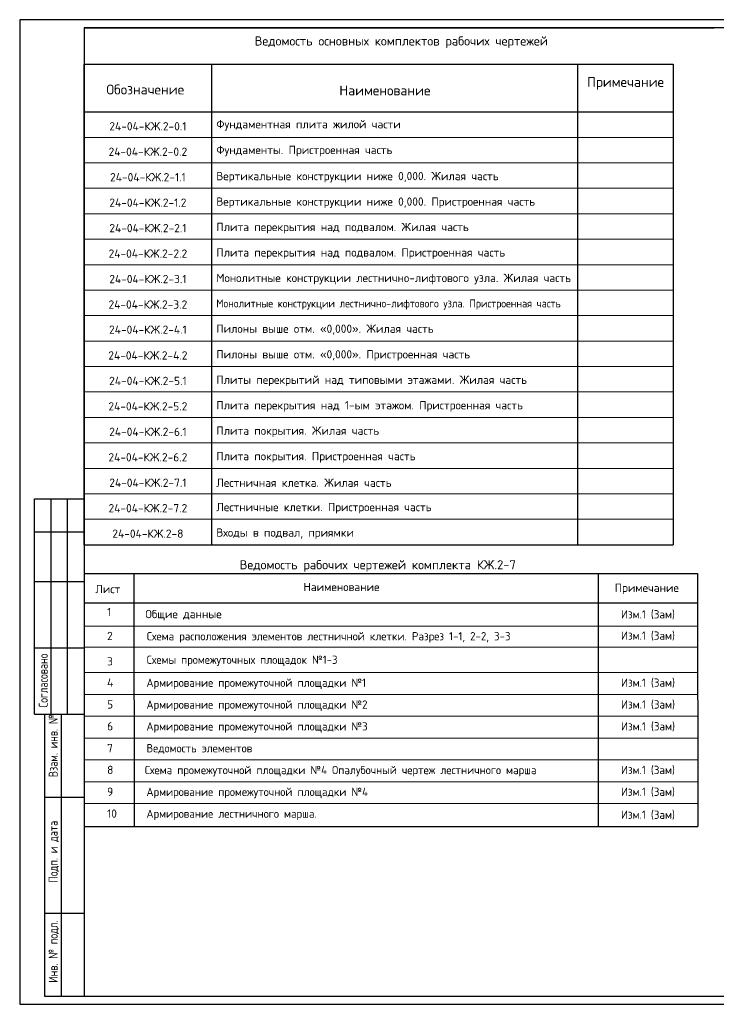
# Model space of a CAD drawing. Header units: millimetres. Extents: x 40580 to 2152466, y -328404 to 177125.
# Tile 2 of 252: x 226669 to 247680, y 135075 to 164775. Entities that reach past the tile are written whole.
import ezdxf

# ---------------------------------------------------------------- set-up
doc = ezdxf.new("R2010")
doc.units = ezdxf.units.MM
doc.layers.add('11', color=7, linetype='Continuous')
doc.layers.add('12', color=7, linetype='Continuous')
for name, color, linetype, lineweight in [('Standard', 7, 'Continuous', 25), ('Таблицы', 7, 'Continuous', 20), ('ТЕКСТ', 7, 'Continuous', 15)]:
    doc.layers.add(name, color=color, linetype=linetype, lineweight=lineweight)
doc.styles.add('-ISOCPEUR-', font='isocpeur.ttf')
doc.styles.add('GOST type A Tekla', font='GOST2304A.ttf', dxfattribs={"height": 0.2})
doc.styles.add('GOST-2.304_Type-B', font='GOST_Common.ttf')
doc.styles.add('ISOCPEUR', font='isocpeur.ttf')

msp = doc.modelspace()

# ---------------------------------------------------------------- linework, layer by layer
at = {"color": 18, "linetype": 'Continuous', "lineweight": 30, "true_color": 0x000000}
for p, q in [((228615.553, 164524.654), (247615.553, 164524.654)), ((228615.553, 164524.654), (228615.553, 163024.654)), ((228615.553, 163024.654), (228615.553, 149690.256))]:
    msp.add_line(p, q, dxfattribs=at)
at = {"layer": '11', "color": 18, "true_color": 0x000000}
for p, q in [((226668.91, 164774.701), (226668.91, 135074.701)), ((268718.91, 164774.701), (226668.91, 164774.701)), ((226668.91, 135074.701), (268718.91, 135074.701))]:
    msp.add_line(p, q, dxfattribs=at)
at = {"layer": '11', "color": 18, "lineweight": 30, "true_color": 0x000000}
for p, q in [((228615.553, 164524.654), (228615.553, 135324.701)), ((268468.91, 164524.654), (228615.553, 164524.654)), ((228615.553, 148940.827), (228615.553, 141048.7)), ((228615.553, 148067.614), (247115.553, 148067.614)), ((230115.553, 148067.614), (230121.402, 140439.295)), ((244115.553, 148067.614), (244121.402, 140439.295)), ((247115.553, 148067.614), (247121.402, 140439.295)), ((228615.553, 147184.495), (247115.553, 147184.495)), ((228632.146, 140439.295), (247121.402, 140439.295)), ((228615.553, 135324.701), (268468.91, 135324.701))]:
    msp.add_line(p, q, dxfattribs=at)
at = {"layer": '11', "lineweight": 30}
for p, q in [((228615.553, 163432.543), (246375.553, 163432.543)), ((232455.553, 163432.543), (232455.553, 148936.543)), ((243495.553, 163432.543), (243495.553, 148936.543)), ((228615.553, 161992.543), (246375.553, 161992.543)), ((228615.553, 148936.543), (246375.553, 148936.543))]:
    msp.add_line(p, q, dxfattribs=at)
msp.add_lwpolyline([(228615.553, 148936.543), (228615.553, 163432.543), (246375.553, 163432.543), (246375.553, 148936.543)], dxfattribs=at)
at = {"layer": '12', "color": 18, "true_color": 0x000000}
for p, q in [((227115.553, 143824.701), (227115.553, 150324.701)), ((227115.553, 150324.701), (228615.553, 150324.701)), ((227615.553, 143824.701), (227615.553, 150324.701)), ((228115.553, 143824.701), (228115.553, 150324.701)), ((227115.553, 149324.701), (228615.553, 149324.701)), ((227115.553, 147824.701), (228615.553, 147824.701)), ((227115.553, 145824.701), (228615.553, 145824.701)), ((227115.553, 143824.701), (228615.553, 143824.701)), ((227415.553, 143824.701), (227415.553, 135324.701)), ((227915.553, 143824.701), (227915.553, 135324.701)), ((227415.553, 141324.701), (228615.553, 141324.701)), ((227415.553, 137824.701), (228615.553, 137824.701)), ((227415.553, 135324.701), (228615.553, 135324.701))]:
    msp.add_line(p, q, dxfattribs=at)
at = {"layer": 'Standard', "color": 7, "linetype": 'Continuous', "lineweight": 13, "transparency": 33554687}
for p, q in [((228615.553, 161224.543), (246375.553, 161224.543)), ((228615.553, 160456.543), (246375.553, 160456.543)), ((228615.553, 159688.543), (246375.553, 159688.543)), ((228615.553, 158920.543), (246375.553, 158920.543)), ((228615.553, 158152.543), (246375.553, 158152.543)), ((228615.553, 157384.543), (246375.553, 157384.543)), ((228615.553, 156616.543), (246375.553, 156616.543)), ((228615.553, 155848.543), (246375.553, 155848.543)), ((228615.553, 155080.543), (246375.553, 155080.543)), ((228615.553, 154312.543), (246375.553, 154312.543)), ((228615.553, 153544.543), (246375.553, 153544.543)), ((228615.553, 152776.543), (246375.553, 152776.543)), ((228615.553, 152008.543), (246375.553, 152008.543)), ((228615.553, 151240.543), (246375.553, 151240.543)), ((228615.553, 150472.543), (246375.553, 150472.543)), ((228615.553, 149704.543), (246375.553, 149704.543))]:
    msp.add_line(p, q, dxfattribs=at)
at = {"layer": 'Таблицы', "color": 18, "ltscale": 20, "true_color": 0x000000}
for p, q in [((228626.297, 146484.807), (247115.553, 146484.807)), ((228626.297, 146484.807), (247115.553, 146484.807)), ((228626.297, 146484.807), (247115.553, 146484.807)), ((228626.297, 145842.524), (247115.553, 145842.524)), ((228626.297, 145842.524), (247115.553, 145842.524)), ((228626.297, 145842.524), (247115.553, 145842.524)), ((228626.297, 145081.961), (247115.553, 145081.961)), ((228626.297, 144423.598), (247115.553, 144423.598)), ((228626.297, 144423.598), (247115.553, 144423.598)), ((228626.297, 144423.598), (247115.553, 144423.598)), ((228626.297, 143765.234), (247115.553, 143765.234)), ((228626.297, 143765.234), (247115.553, 143765.234)), ((228626.297, 143765.234), (247115.553, 143765.234)), ((228626.297, 143106.87), (247115.553, 143106.87)), ((228626.297, 143106.87), (247115.553, 143106.87)), ((228626.297, 143106.87), (247115.553, 143106.87)), ((228626.297, 142448.507), (247115.553, 142448.507)), ((228626.297, 142448.507), (247115.553, 142448.507)), ((228626.297, 142448.507), (247115.553, 142448.507)), ((228626.297, 141790.143), (247115.553, 141790.143)), ((228626.297, 141790.143), (247115.553, 141790.143)), ((228626.297, 141790.143), (247115.553, 141790.143)), ((228626.297, 141131.779), (247115.553, 141131.779)), ((228626.297, 141131.779), (247115.553, 141131.779)), ((228626.297, 141131.779), (247115.553, 141131.779))]:
    msp.add_line(p, q, dxfattribs=at)

# ---------------------------------------------------------------- texts
at = {"linetype": 'Continuous', "lineweight": -3, "char_height": 250, "width": 1694.90757, "attachment_point": 4, "style": 'GOST-2.304_Type-B'}
for insert in [(244804.67, 146826.435), (244805.163, 146184.152), (244806.251, 144765.226), (244806.756, 144106.862), (244807.26, 143448.499), (244804.67, 142131.771), (244804.67, 141473.408), (244804.67, 140780.923)]:
    msp.add_mtext('Изм.1 (Зам)', dxfattribs=dict(at, insert=insert))
at = {"layer": '12', "color": 18, "true_color": 0x000000, "style": 'GOST type A Tekla'}
for s, p in [('Согласовано', (227515.553, 144024.701)), ('Взам. инв. №', (227815.553, 141924.701)), ('Подп. и дата', (227815.553, 138744.77)), ('Инв. № подл.', (227815.553, 135724.701))]:
    msp.add_text(s, height=273.6, rotation=90, dxfattribs=at).set_placement(p)
at = {"layer": 'Standard', "color": 7, "linetype": 'Continuous', "lineweight": 13, "transparency": 33554687, "style": 'ISOCPEUR'}
for s, insert, char_height, width, attachment_point in [('\\A1;{\\fISOCPEUR|i0|b0;\\H300.000000;\\W1.000000;\\C7;Обозначение}\\P', (230456.734, 162668.727), 240, 2001.01863, 5), ('\\A1;{\\fISOCPEUR|i0|b0;\\H300.000000;\\W1.000000;\\C7;Наименование}\\P', (237684.852, 162640.609), 240, 2229.33333, 5), ('\\A1;{\\fISOCPEUR|i0|b0;\\H300.000000;\\W1.000000;\\C7;Примечание}\\P', (244943.421, 162856.544), 240, 1868.8, 5), ('\\A1;24-04-КЖ.2-0.1', (230535.553, 161559.343), 250, 2371.10204, 5), ('\\A1;Фундаментная плита жилой части', (232599.553, 161588.443), 250, 10041.85753, 4), ('\\A1;24-04-КЖ.2-0.2', (230535.553, 160791.343), 250, 2421.55102, 5), ('\\A1;Фундаменты. Пристроенная часть', (232599.553, 160812.943), 250, 10896, 4), ('\\A1;24-04-КЖ.2-1.1', (230535.553, 160023.343), 250, 2320.65306, 5), ('\\A1;Вертикальные конструкции ниже 0,000. Жилая часть', (232599.553, 160023.343), 250, 10896, 4), ('\\A1;24-04-КЖ.2-1.2', (230535.553, 159255.343), 250, 2371.10204, 5), ('\\A1;Вертикальные конструкции ниже 0,000. Пристроенная часть', (232599.553, 159254.443), 250, 10896, 4), ('\\A1;24-04-КЖ.2-2.1', (230535.553, 158487.343), 250, 2371.10204, 5), ('\\A1;Плита перекрытия над подвалом. Жилая часть', (232599.553, 158487.343), 250, 10896, 4), ('\\A1;24-04-КЖ.2-2.2', (230535.553, 157719.343), 250, 2421.55102, 5), ('\\A1;Плита перекрытия над подвалом. Пристроенная часть', (232599.553, 157719.343), 250, 10474.59196, 4), ('\\A1;Монолитные конструкции лестнично-лифтового узла. Жилая часть', (232599.553, 156951.343), 250, 11162.60379, 4), ('\\A1;24-04-КЖ.2-3.1', (230535.553, 156951.343), 250, 2371.10204, 5), ('\\A1;{\\W0.91743;Монолитные конструкции лестнично-лифтового узла. Пристроенная часть}', (232599.553, 156183.343), 240, 11075.79964, 4), ('\\A1;24-04-КЖ.2-3.2', (230535.553, 156183.343), 250, 2421.55102, 5), ('\\A1;24-04-КЖ.2-4.1', (230535.553, 155424.308), 250, 2395.15152, 5), ('\\A1;Пилоны выше отм. «0,000». Жилая часть', (232599.553, 155424.308), 250, 8894.72092, 4), ('\\A1;24-04-КЖ.2-4.2', (230535.553, 154647.343), 250, 2445.57576, 5), ('\\A1;Пилоны выше отм. «0,000». Пристроенная часть', (232599.553, 154647.343), 250, 8858.58691, 4), ('\\A1;24-04-КЖ.2-5.1', (230535.553, 153879.343), 250, 2371.10204, 5), ('\\A1;Плиты перекрытий над типовыми этажами. Жилая часть', (232599.553, 153879.343), 250, 10262.71091, 4), ('\\A1;24-04-КЖ.2-5.2', (230535.553, 153111.343), 250, 2421.55102, 5), ('\\A1;Плита перекрытия над 1-ым этажом. Пристроенная часть', (232599.553, 153111.343), 250, 10170.32639, 4), ('\\A1;24-04-КЖ.2-6.1', (230535.553, 152343.343), 250, 2371.10204, 5), ('\\A1;Плита покрытия. Жилая часть', (232599.553, 152343.343), 250, 8771.52335, 4), ('\\A1;24-04-КЖ.2-6.2', (230535.553, 151575.343), 250, 2421.55102, 5), ('\\A1;Плита покрытия. Пристроенная часть', (232599.553, 151575.343), 250, 7760.03698, 4), ('\\A1;24-04-КЖ.2-7.1', (230535.553, 150807.343), 250, 2371.10204, 5), ('\\A1;Лестничная клетка. Жилая часть', (232599.553, 150807.343), 250, 7123.38219, 4), ('\\A1;24-04-КЖ.2-7.2', (230535.553, 150039.343), 250, 2421.55102, 5), ('\\A1;Лестничные клетки. Пристроенная часть', (232599.553, 150039.343), 250, 7399.03554, 4), ('\\A1;24-04-КЖ.2-8', (230535.553, 149271.343), 250, 2181.27273, 5), ('\\A1;Входы в подвал, приямки', (232599.553, 149271.343), 250, 4649.65872, 4)]:
    msp.add_mtext(s, dxfattribs=dict(at, insert=insert, char_height=char_height, width=width, attachment_point=attachment_point))
at = {"layer": 'Таблицы', "ltscale": 20, "style": '-ISOCPEUR-'}
msp.add_text('Ведомость основных комплектов рабочих чертежей', height=275, dxfattribs=at).set_placement((233757.746, 163995.383))
at = {"layer": 'Таблицы', "color": 18, "ltscale": 20, "true_color": 0x000000, "style": '-ISOCPEUR-'}
for s, height, p in [('Ведомость рабочих чертежей комплекта КЖ.2-7', 275, (233305.514, 148195.76)), ('Лист', 250, (228948.938, 147475.683)), ('Наименование', 250, (235228.207, 147537.979)), ('Примечание', 250, (244616.438, 147513.381)), ('1', 250, (229305.267, 146783.124)), ('Общие данные', 250, (230459.874, 146720.779)), ('2', 250, (229305.267, 146060.905)), ('3', 250, (229305.267, 145293.707)), ('4', 250, (229305.267, 144653.046)), ('5', 250, (229305.267, 143994.683)), ('6', 250, (229305.267, 143336.319)), ('7', 250, (229305.267, 142677.955)), ('8', 250, (229305.267, 142019.592)), ('9', 250, (229305.267, 141361.228)), ('10', 250, (229305.267, 140702.864))]:
    msp.add_text(s, height=height, dxfattribs=at).set_placement(p)
at = {"layer": 'ТЕКСТ', "color": 18, "ltscale": 100, "true_color": 0x000000, "char_height": 250, "attachment_point": 1, "style": 'GOST-2.304_Type-B'}
for s, insert, width in [('\\pt6000;Схема расположения элементов лестничной клетки. Разрез 1-1, 2-2, 3-3 ', (230501.673, 146303.451), 11472.86452), ('\\pt6000;Схемы промежуточных площадок №1-3', (230499.536, 145593.49), 13616.01682), ('\\pt6000;Армирование промежуточной площадки №1', (230492.207, 144899.835), 12426.61564), ('\\pt6000;Армирование промежуточной площадки №2', (230492.207, 144241.471), 12426.61564), ('\\pt6000;Армирование промежуточной площадки №3', (230492.207, 143583.107), 12426.61564), ('\\pt6000;Ведомость элементов', (230492.207, 142924.743), 12426.61564), ('\\pi226.18661,t6226.18661;Схема промежуточной площадки №4 Опалубочный чертеж лестничного марша', (230215.162, 142266.38), 12426.61564), ('\\pt6000;Армирование промежуточной площадки №4', (230492.207, 141608.016), 12426.61564), ('\\pt6000;Армирование лестничного марша. ', (230492.207, 140949.652), 12426.61564)]:
    msp.add_mtext(s, dxfattribs=dict(at, insert=insert, width=width))

doc.saveas('drawing.dxf')
